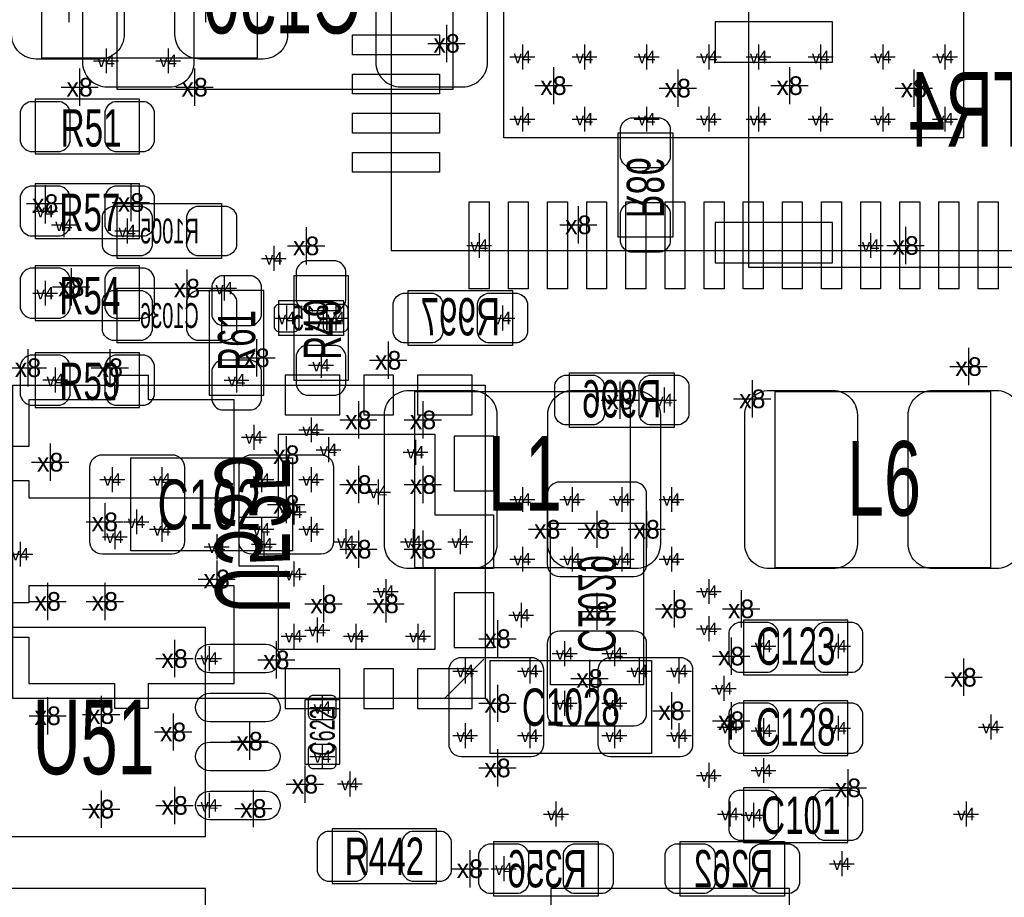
# Model space of a CAD drawing. Extents: x -84 to 336, y -47 to 250.
# Tile 12 of 40: x -6 to 4, y 8 to 17. Entities that reach past the tile are written whole.
import ezdxf
from ezdxf.enums import TextEntityAlignment as Align

# ---------------------------------------------------------------- set-up
doc = ezdxf.new("R2010")
doc.units = 0
for name, color, linetype in [('MA_NCLEGEND-1-2', 7, 'CONTINUOUS'), ('MA_NCLEGEND-14-15', 7, 'CONTINUOUS'), ('MA_NCLEGEND-15-16', 7, 'CONTINUOUS'), ('MA_NCLEGEND-2-3', 7, 'CONTINUOUS'), ('MA_NCLEGEND-3-14', 7, 'CONTINUOUS'), ('PG_ASSEMBLY_BOTTOM', 7, 'CONTINUOUS'), ('PG_ASSEMBLY_TOP', 7, 'CONTINUOUS'), ('PIN_BOTTOM', 7, 'CONTINUOUS'), ('PIN_TOP', 7, 'CONTINUOUS'), ('RD_ASSEMBLY_BOTTOM', 7, 'CONTINUOUS'), ('RD_ASSEMBLY_TOP', 7, 'CONTINUOUS')]:
    doc.layers.add(name, color=color, linetype=linetype)

# ---------------------------------------------------------------- blocks, each defined once
blk = doc.blocks.new('FIGURE_CROSS')
for points in [[(0, 0.5), (0, -0.5)], [(-0.5, 0), (0.5, 0)]]:
    blk.add_lwpolyline(points)

msp = doc.modelspace()

# ---------------------------------------------------------------- linework, layer by layer
at = {"layer": 'PG_ASSEMBLY_BOTTOM'}
for points in [[(-1.99644, 16.395192), (-5.42544, 16.395192), (-5.42544, 18.249392), (-1.99644, 18.249392)], [(-0.30734, 14.883892), (-0.30734, 15.950692), (0.25146, 15.950692), (0.25146, 14.883892)], [(-5.42544, 15.227554), (-4.35864, 15.227554), (-4.35864, 14.668754), (-5.42544, 14.668754)], [(-5.42544, 14.363954), (-4.35864, 14.363954), (-4.35864, 13.805154), (-5.42544, 13.805154)], [(-2.45364, 14.338554), (-1.38684, 14.338554), (-1.38684, 13.779754), (-2.45364, 13.779754)], [(0.26416, 12.941554), (-0.80264, 12.941554), (-0.80264, 13.500354), (0.26416, 13.500354)], [(-1.66624, 10.172954), (-6.49224, 10.172954), (-6.49224, 13.373354), (-1.66624, 13.373354)], [(-0.04826, 11.963654), (-0.04826, 10.312654), (-0.99822, 10.312654), (-0.99822, 11.963654)], [(-1.57734, 8.711692), (-0.51054, 8.711692), (-0.51054, 8.152892), (-1.57734, 8.152892)], [(1.39446, 8.152892), (0.32766, 8.152892), (0.32766, 8.711692), (1.39446, 8.711692)]]:
    msp.add_lwpolyline(points, close=True, dxfattribs=at)
for points in [[(1.024128, 17.779238), (1.024128, 14.579346), (5.523992, 14.579346), (5.523992, 17.779238), (1.024128, 17.779238)], [(-3.11404, 13.881354), (-3.77444, 13.881354), (-3.77444, 14.236954), (-3.11404, 14.236954), (-3.11404, 13.881354)], [(-2.079244, 10.173208), (-1.679194, 10.573258)]]:
    msp.add_lwpolyline(points, dxfattribs=at)
at = {"layer": 'PG_ASSEMBLY_TOP'}
for points in [[(4.37388, 21.750274), (-2.62636, 21.750274), (-2.62636, 14.750034), (3.97383, 14.750034), (4.37388, 15.150084), (4.37388, 21.750274)], [(-3.995166, 18.515076), (-3.995166, 16.715232), (-6.195314, 16.715232), (-6.195314, 18.515076), (-3.995166, 18.515076)], [(-0.185166, 13.308076), (-0.185166, 11.508232), (-2.385314, 11.508232), (-2.385314, 13.308076), (-0.185166, 13.308076)], [(1.297686, 11.508232), (1.297686, 13.308076), (3.497834, 13.308076), (3.497834, 11.508232), (1.297686, 11.508232)], [(-3.50774, 10.159238), (-3.50774, 9.498838), (-3.15214, 9.498838), (-3.15214, 10.159238), (-3.50774, 10.159238)]]:
    msp.add_lwpolyline(points, dxfattribs=at)
for points in [[(-5.19684, 16.294354), (-6.26364, 16.294354), (-6.26364, 15.735554), (-5.19684, 15.735554)], [(-6.26364, 14.871954), (-5.19684, 14.871954), (-5.19684, 15.430754), (-6.26364, 15.430754)], [(-6.26364, 14.033754), (-5.19684, 14.033754), (-5.19684, 14.592554), (-6.26364, 14.592554)], [(-3.62204, 14.490954), (-3.62204, 13.424154), (-3.06324, 13.424154), (-3.06324, 14.490954)], [(-3.92684, 13.271754), (-3.92684, 14.338554), (-4.48564, 14.338554), (-4.48564, 13.271754)], [(-6.26364, 13.144754), (-5.19684, 13.144754), (-5.19684, 13.703554), (-6.26364, 13.703554)], [(-3.63474, 12.629134), (-3.63474, 11.679174), (-5.28574, 11.679174), (-5.28574, 12.629134)], [(2.04216, 10.973054), (0.97536, 10.973054), (0.97536, 10.414254), (2.04216, 10.414254)], [(-6.96214, 8.762492), (-4.52374, 8.762492), (-4.52374, 10.896092), (-6.96214, 10.896092)], [(0.03556, 10.558272), (0.03556, 9.608312), (-1.61544, 9.608312), (-1.61544, 10.558272)], [(0.97536, 9.588754), (2.04216, 9.588754), (2.04216, 10.147554), (0.97536, 10.147554)], [(2.04216, 9.258554), (0.97536, 9.258554), (0.97536, 8.699754), (2.04216, 8.699754)], [(-2.16154, 8.838692), (-3.22834, 8.838692), (-3.22834, 8.279892), (-2.16154, 8.279892)], [(-6.96214, 6.095492), (-4.52374, 6.095492), (-4.52374, 8.229092), (-6.96214, 8.229092)], [(-0.99314, 6.095492), (1.44526, 6.095492), (1.44526, 8.229092), (-0.99314, 8.229092)]]:
    msp.add_lwpolyline(points, close=True, dxfattribs=at)
at = {"layer": 'PIN_BOTTOM'}
for points in [[(-5.78104, 16.674592, 0.414214), (-5.52704, 16.420592), (-4.89204, 16.420592, 0.414214), (-4.63804, 16.674592), (-4.63804, 17.969992, 0.414214), (-4.89204, 18.223992), (-5.52704, 18.223992, 0.414214), (-5.78104, 17.969992)], [(-2.78384, 16.674592, 0.414214), (-2.52984, 16.420592), (-1.89484, 16.420592, 0.414214), (-1.64084, 16.674592), (-1.64084, 17.969992, 0.414214), (-1.89484, 18.223992), (-2.52984, 18.223992, 0.414214), (-2.78384, 17.969992)], [(-0.28194, 15.696692), (-0.28194, 16.001492, -0.294587), (-0.18034, 16.103092), (0.12446, 16.103092, -0.294587), (0.22606, 16.001492), (0.22606, 15.696692, -0.294587), (0.12446, 15.595092), (-0.18034, 15.595092, -0.294587)], [(-5.47624, 15.202154), (-5.17144, 15.202154, -0.294587), (-5.06984, 15.100554), (-5.06984, 14.795754, -0.294587), (-5.17144, 14.694154), (-5.47624, 14.694154, -0.294587), (-5.57784, 14.795754), (-5.57784, 15.100554, -0.294587)], [(-4.61264, 15.202154), (-4.30784, 15.202154, -0.294587), (-4.20624, 15.100554), (-4.20624, 14.795754, -0.294587), (-4.30784, 14.694154), (-4.61264, 14.694154, -0.294587), (-4.71424, 14.795754), (-4.71424, 15.100554, -0.294587)], [(-0.28194, 14.833092), (-0.28194, 15.137892, -0.294587), (-0.18034, 15.239492), (0.12446, 15.239492, -0.294587), (0.22606, 15.137892), (0.22606, 14.833092, -0.294587), (0.12446, 14.731492), (-0.18034, 14.731492, -0.294587)], [(-5.47624, 14.338554), (-5.17144, 14.338554, -0.294587), (-5.06984, 14.236954), (-5.06984, 13.932154, -0.294587), (-5.17144, 13.830554), (-5.47624, 13.830554, -0.294587), (-5.57784, 13.932154), (-5.57784, 14.236954, -0.294587)], [(-4.61264, 14.338554), (-4.30784, 14.338554, -0.294587), (-4.20624, 14.236954), (-4.20624, 13.932154, -0.294587), (-4.30784, 13.830554), (-4.61264, 13.830554, -0.294587), (-4.71424, 13.932154), (-4.71424, 14.236954, -0.294587)], [(-2.50444, 14.313154), (-2.19964, 14.313154, -0.294587), (-2.09804, 14.211554), (-2.09804, 13.906754, -0.294587), (-2.19964, 13.805154), (-2.50444, 13.805154, -0.294587), (-2.60604, 13.906754), (-2.60604, 14.211554, -0.294587)], [(-1.64084, 14.313154), (-1.33604, 14.313154, -0.294587), (-1.23444, 14.211554), (-1.23444, 13.906754, -0.294587), (-1.33604, 13.805154), (-1.64084, 13.805154, -0.294587), (-1.74244, 13.906754), (-1.74244, 14.211554, -0.294587)], [(-3.567176, 14.148054, 0.414214), (-3.617976, 14.198854), (-3.770376, 14.198854, 0.414214), (-3.821176, 14.148054), (-3.821176, 13.970254, 0.414214), (-3.770376, 13.919454), (-3.617976, 13.919454, 0.414214), (-3.567176, 13.970254)], [(-3.067304, 14.148054, 0.414214), (-3.118104, 14.198854), (-3.270504, 14.198854, 0.414214), (-3.321304, 14.148054), (-3.321304, 13.970254, 0.414214), (-3.270504, 13.919454), (-3.118104, 13.919454, 0.414214), (-3.067304, 13.970254)], [(-0.54864, 12.966954), (-0.85344, 12.966954, -0.294587), (-0.95504, 13.068554), (-0.95504, 13.373354, -0.294587), (-0.85344, 13.474954), (-0.54864, 13.474954, -0.294587), (-0.44704, 13.373354), (-0.44704, 13.068554, -0.294587)], [(0.31496, 12.966954), (0.01016, 12.966954, -0.294587), (-0.09144, 13.068554), (-0.09144, 13.373354, -0.294587), (0.01016, 13.474954), (0.31496, 13.474954, -0.294587), (0.41656, 13.373354), (0.41656, 13.068554, -0.294587)], [(-0.14224, 12.382754), (-0.90424, 12.382754, 0.414214), (-1.03124, 12.255754), (-1.03124, 11.544554, 0.414214), (-0.90424, 11.417554), (-0.14224, 11.417554, 0.414214), (-0.01524, 11.544554), (-0.01524, 12.255754, 0.414214)], [(-0.14224, 10.858754), (-0.90424, 10.858754, 0.414214), (-1.03124, 10.731754), (-1.03124, 10.020554, 0.414214), (-0.90424, 9.893554), (-0.14224, 9.893554, 0.414214), (-0.01524, 10.020554), (-0.01524, 10.731754, 0.414214)], [(-1.62814, 8.686292), (-1.32334, 8.686292, -0.294587), (-1.22174, 8.584692), (-1.22174, 8.279892, -0.294587), (-1.32334, 8.178292), (-1.62814, 8.178292, -0.294587), (-1.72974, 8.279892), (-1.72974, 8.584692, -0.294587)], [(-0.76454, 8.686292), (-0.45974, 8.686292, -0.294587), (-0.35814, 8.584692), (-0.35814, 8.279892, -0.294587), (-0.45974, 8.178292), (-0.76454, 8.178292, -0.294587), (-0.86614, 8.279892), (-0.86614, 8.584692, -0.294587)], [(0.58166, 8.178292), (0.27686, 8.178292, -0.294587), (0.17526, 8.279892), (0.17526, 8.584692, -0.294587), (0.27686, 8.686292), (0.58166, 8.686292, -0.294587), (0.68326, 8.584692), (0.68326, 8.279892, -0.294587)], [(1.44526, 8.178292), (1.14046, 8.178292, -0.294587), (1.03886, 8.279892), (1.03886, 8.584692, -0.294587), (1.14046, 8.686292), (1.44526, 8.686292, -0.294587), (1.54686, 8.584692), (1.54686, 8.279892, -0.294587)]]:
    msp.add_lwpolyline(points, format="xyb", close=True, dxfattribs=at)
for points in [[(0.684022, 17.084294), (0.684022, 16.674338), (1.883918, 16.674338), (1.883918, 17.084294)], [(0.684022, 15.03426), (0.684022, 14.624304), (1.883918, 14.624304), (1.883918, 15.03426)], [(-4.229354, 13.222986), (-5.104384, 13.222986), (-5.104384, 13.472922), (-5.454396, 13.472922), (-5.454396, 13.222986), (-6.329426, 13.222986), (-6.329426, 12.747752), (-6.579362, 12.747752), (-6.579362, 12.397994), (-6.329426, 12.397994), (-6.329426, 12.222988), (-4.229354, 12.222988)], [(-3.149854, 13.070078), (-3.149854, 13.476478), (-3.708654, 13.476478), (-3.708654, 13.070078)], [(-2.601722, 13.070078), (-2.601722, 13.476478), (-2.906522, 13.476478), (-2.906522, 13.070078)], [(-1.799844, 13.070078), (-1.799844, 13.476478), (-2.358644, 13.476478), (-2.358644, 13.070078)], [(-3.779266, 10.67308), (-3.779266, 11.523218), (-4.179316, 11.523218), (-4.179316, 12.02309), (-3.779266, 12.02309), (-3.779266, 12.873228), (-2.17932, 12.873228), (-2.17932, 12.048236), (-1.579372, 12.048236), (-1.579372, 11.498072), (-2.17932, 11.498072), (-2.17932, 10.67308)], [(-1.98247, 12.293854), (-1.57607, 12.293854), (-1.57607, 12.852654), (-1.98247, 12.852654)], [(-5.454396, 10.323068), (-5.454396, 10.073132), (-5.104384, 10.073132), (-5.104384, 10.323068), (-4.229354, 10.323068), (-4.229354, 11.323066), (-6.329426, 11.323066), (-6.329426, 11.14806), (-6.579362, 11.14806), (-6.579362, 10.798048), (-6.329426, 10.798048), (-6.329426, 10.323068)], [(-1.98247, 10.693654), (-1.57607, 10.693654), (-1.57607, 11.252454), (-1.98247, 11.252454)], [(-3.149854, 10.06983), (-3.149854, 10.47623), (-3.708654, 10.47623), (-3.708654, 10.06983)], [(-2.601722, 10.06983), (-2.601722, 10.47623), (-2.906522, 10.47623), (-2.906522, 10.06983)], [(-1.799844, 10.06983), (-1.799844, 10.47623), (-2.358644, 10.47623), (-2.358644, 10.06983)]]:
    msp.add_lwpolyline(points, close=True, dxfattribs=at)
at = {"layer": 'PIN_TOP'}
for points in [[(3.22326, 20.599654), (3.22326, 15.900654), (-1.47574, 15.900654), (-1.47574, 20.599654)], [(-3.020822, 16.951706), (-2.131822, 16.951706), (-2.131822, 16.748506), (-3.020822, 16.748506)], [(-3.020822, 16.551656), (-2.131822, 16.551656), (-2.131822, 16.348456), (-3.020822, 16.348456)], [(-3.020822, 16.15186), (-2.131822, 16.15186), (-2.131822, 15.94866), (-3.020822, 15.94866)], [(-3.020822, 15.75181), (-2.131822, 15.75181), (-2.131822, 15.54861), (-3.020822, 15.54861)], [(-1.624584, 15.244572), (-1.624584, 14.355572), (-1.827784, 14.355572), (-1.827784, 15.244572)], [(-1.224534, 15.244572), (-1.224534, 14.355572), (-1.427734, 14.355572), (-1.427734, 15.244572)], [(-0.824738, 15.244572), (-0.824738, 14.355572), (-1.027938, 14.355572), (-1.027938, 15.244572)], [(-0.424688, 15.244572), (-0.424688, 14.355572), (-0.627888, 14.355572), (-0.627888, 15.244572)], [(-0.024638, 15.244572), (-0.024638, 14.355572), (-0.227838, 14.355572), (-0.227838, 15.244572)], [(0.375412, 15.244572), (0.375412, 14.355572), (0.172212, 14.355572), (0.172212, 15.244572)], [(0.775462, 15.244572), (0.775462, 14.355572), (0.572262, 14.355572), (0.572262, 15.244572)], [(1.175258, 15.244572), (1.175258, 14.355572), (0.972058, 14.355572), (0.972058, 15.244572)], [(1.575308, 15.244572), (1.575308, 14.355572), (1.372108, 14.355572), (1.372108, 15.244572)], [(1.975358, 15.244572), (1.975358, 14.355572), (1.772158, 14.355572), (1.772158, 15.244572)], [(2.375408, 15.244572), (2.375408, 14.355572), (2.172208, 14.355572), (2.172208, 15.244572)], [(2.775458, 15.244572), (2.775458, 14.355572), (2.572258, 14.355572), (2.572258, 15.244572)], [(3.175254, 15.244572), (3.175254, 14.355572), (2.972054, 14.355572), (2.972054, 15.244572)], [(3.575304, 15.244572), (3.575304, 14.355572), (3.372104, 14.355572), (3.372104, 15.244572)]]:
    msp.add_lwpolyline(points, close=True, dxfattribs=at)
for points in [[(-6.255258, 18.525236), (-5.605018, 18.525236, -0.41444), (-5.355082, 18.275046), (-5.355082, 16.955262, -0.41444), (-5.605018, 16.705072), (-6.255258, 16.705072, -0.41444), (-6.505194, 16.955262), (-6.505194, 18.275046, -0.41444)], [(-3.935222, 16.705072), (-4.585462, 16.705072, -0.41444), (-4.835398, 16.955262), (-4.835398, 18.275046, -0.41444), (-4.585462, 18.525236), (-3.935222, 18.525236, -0.41444), (-3.685286, 18.275046), (-3.685286, 16.955262, -0.41444)], [(-6.00964, 16.268954), (-6.31444, 16.268954, 0.294587), (-6.41604, 16.167354), (-6.41604, 15.862554, 0.294587), (-6.31444, 15.760954), (-6.00964, 15.760954, 0.294587), (-5.90804, 15.862554), (-5.90804, 16.167354, 0.294587)], [(-5.14604, 16.268954), (-5.45084, 16.268954, 0.294587), (-5.55244, 16.167354), (-5.55244, 15.862554, 0.294587), (-5.45084, 15.760954), (-5.14604, 15.760954, 0.294587), (-5.04444, 15.862554), (-5.04444, 16.167354, 0.294587)], [(-6.31444, 14.897354), (-6.00964, 14.897354, 0.294587), (-5.90804, 14.998954), (-5.90804, 15.303754, 0.294587), (-6.00964, 15.405354), (-6.31444, 15.405354, 0.294587), (-6.41604, 15.303754), (-6.41604, 14.998954, 0.294587)], [(-5.45084, 14.897354), (-5.14604, 14.897354, 0.294587), (-5.04444, 14.998954), (-5.04444, 15.303754, 0.294587), (-5.14604, 15.405354), (-5.45084, 15.405354, 0.294587), (-5.55244, 15.303754), (-5.55244, 14.998954, 0.294587)], [(-3.59664, 14.541754), (-3.59664, 14.236954, 0.294587), (-3.49504, 14.135354), (-3.19024, 14.135354, 0.294587), (-3.08864, 14.236954), (-3.08864, 14.541754, 0.294587), (-3.19024, 14.643354), (-3.49504, 14.643354, 0.294587)], [(-6.31444, 14.059154), (-6.00964, 14.059154, 0.294587), (-5.90804, 14.160754), (-5.90804, 14.465554, 0.294587), (-6.00964, 14.567154), (-6.31444, 14.567154, 0.294587), (-6.41604, 14.465554), (-6.41604, 14.160754, 0.294587)], [(-5.45084, 14.059154), (-5.14604, 14.059154, 0.294587), (-5.04444, 14.160754), (-5.04444, 14.465554, 0.294587), (-5.14604, 14.567154), (-5.45084, 14.567154, 0.294587), (-5.55244, 14.465554), (-5.55244, 14.160754, 0.294587)], [(-3.95224, 14.084554), (-3.95224, 14.389354, 0.294587), (-4.05384, 14.490954), (-4.35864, 14.490954, 0.294587), (-4.46024, 14.389354), (-4.46024, 14.084554, 0.294587), (-4.35864, 13.982954), (-4.05384, 13.982954, 0.294587)], [(-3.59664, 13.678154), (-3.59664, 13.373354, 0.294587), (-3.49504, 13.271754), (-3.19024, 13.271754, 0.294587), (-3.08864, 13.373354), (-3.08864, 13.678154, 0.294587), (-3.19024, 13.779754), (-3.49504, 13.779754, 0.294587)], [(-6.31444, 13.170154), (-6.00964, 13.170154, 0.294587), (-5.90804, 13.271754), (-5.90804, 13.576554, 0.294587), (-6.00964, 13.678154), (-6.31444, 13.678154, 0.294587), (-6.41604, 13.576554), (-6.41604, 13.271754, 0.294587)], [(-5.45084, 13.170154), (-5.14604, 13.170154, 0.294587), (-5.04444, 13.271754), (-5.04444, 13.576554, 0.294587), (-5.14604, 13.678154), (-5.45084, 13.678154, 0.294587), (-5.55244, 13.576554), (-5.55244, 13.271754, 0.294587)], [(-3.95224, 13.220954), (-3.95224, 13.525754, 0.294587), (-4.05384, 13.627354), (-4.35864, 13.627354, 0.294587), (-4.46024, 13.525754), (-4.46024, 13.220954, 0.294587), (-4.35864, 13.119354), (-4.05384, 13.119354, 0.294587)], [(-2.445258, 13.318236), (-1.795018, 13.318236, -0.41444), (-1.545082, 13.068046), (-1.545082, 11.748262, -0.41444), (-1.795018, 11.498072), (-2.445258, 11.498072, -0.41444), (-2.695194, 11.748262), (-2.695194, 13.068046, -0.41444)], [(-0.125222, 11.498072), (-0.775462, 11.498072, -0.41444), (-1.025398, 11.748262), (-1.025398, 13.068046, -0.41444), (-0.775462, 13.318236), (-0.125222, 13.318236, -0.41444), (0.124714, 13.068046), (0.124714, 11.748262, -0.41444)], [(1.237742, 13.318236), (1.887982, 13.318236, -0.41444), (2.137918, 13.068046), (2.137918, 11.748262, -0.41444), (1.887982, 11.498072), (1.237742, 11.498072, -0.41444), (0.987806, 11.748262), (0.987806, 13.068046, -0.41444)], [(3.557778, 11.498072), (2.907538, 11.498072, -0.41444), (2.657602, 11.748262), (2.657602, 13.068046, -0.41444), (2.907538, 13.318236), (3.557778, 13.318236, -0.41444), (3.807714, 13.068046), (3.807714, 11.748262, -0.41444)], [(-4.73964, 12.535154), (-4.73964, 11.773154, -0.414214), (-4.86664, 11.646154), (-5.57784, 11.646154, -0.414214), (-5.70484, 11.773154), (-5.70484, 12.535154, -0.414214), (-5.57784, 12.662154), (-4.86664, 12.662154, -0.414214)], [(-3.21564, 12.535154), (-3.21564, 11.773154, -0.414214), (-3.34264, 11.646154), (-4.05384, 11.646154, -0.414214), (-4.18084, 11.773154), (-4.18084, 12.535154, -0.414214), (-4.05384, 12.662154), (-3.34264, 12.662154, -0.414214)], [(1.22936, 10.947654), (0.92456, 10.947654, 0.294587), (0.82296, 10.846054), (0.82296, 10.541254, 0.294587), (0.92456, 10.439654), (1.22936, 10.439654, 0.294587), (1.33096, 10.541254), (1.33096, 10.846054, 0.294587)], [(2.09296, 10.947654), (1.78816, 10.947654, 0.294587), (1.68656, 10.846054), (1.68656, 10.541254, 0.294587), (1.78816, 10.439654), (2.09296, 10.439654, 0.294587), (2.19456, 10.541254), (2.19456, 10.846054, 0.294587)], [(-3.907282, 10.433304), (-4.478782, 10.433304, -1), (-4.478782, 10.725404), (-3.907282, 10.725404, -1)], [(-1.06934, 10.464292), (-1.06934, 9.702292, -0.414214), (-1.19634, 9.575292), (-1.90754, 9.575292, -0.414214), (-2.03454, 9.702292), (-2.03454, 10.464292, -0.414214), (-1.90754, 10.591292), (-1.19634, 10.591292, -0.414214)], [(0.45466, 10.464292), (0.45466, 9.702292, -0.414214), (0.32766, 9.575292), (-0.38354, 9.575292, -0.414214), (-0.51054, 9.702292), (-0.51054, 10.464292, -0.414214), (-0.38354, 10.591292), (0.32766, 10.591292, -0.414214)], [(-3.907282, 9.933178), (-4.478782, 9.933178, -1), (-4.478782, 10.225278), (-3.907282, 10.225278, -1)], [(-3.24104, 10.205974, -0.414214), (-3.19024, 10.155174), (-3.19024, 10.002774, -0.414214), (-3.24104, 9.951974), (-3.41884, 9.951974, -0.414214), (-3.46964, 10.002774), (-3.46964, 10.155174, -0.414214), (-3.41884, 10.205974)], [(0.92456, 9.614154), (1.22936, 9.614154, 0.294587), (1.33096, 9.715754), (1.33096, 10.020554, 0.294587), (1.22936, 10.122154), (0.92456, 10.122154, 0.294587), (0.82296, 10.020554), (0.82296, 9.715754, 0.294587)], [(1.78816, 9.614154), (2.09296, 9.614154, 0.294587), (2.19456, 9.715754), (2.19456, 10.020554, 0.294587), (2.09296, 10.122154), (1.78816, 10.122154, 0.294587), (1.68656, 10.020554), (1.68656, 9.715754, 0.294587)], [(-3.907282, 9.433306), (-4.478782, 9.433306, -1), (-4.478782, 9.725406), (-3.907282, 9.725406, -1)], [(-3.24104, 9.706102, -0.414214), (-3.19024, 9.655302), (-3.19024, 9.502902, -0.414214), (-3.24104, 9.452102), (-3.41884, 9.452102, -0.414214), (-3.46964, 9.502902), (-3.46964, 9.655302, -0.414214), (-3.41884, 9.706102)], [(-3.907282, 8.93318), (-4.478782, 8.93318, -1), (-4.478782, 9.22528), (-3.907282, 9.22528, -1)], [(1.22936, 9.233154), (0.92456, 9.233154, 0.294587), (0.82296, 9.131554), (0.82296, 8.826754, 0.294587), (0.92456, 8.725154), (1.22936, 8.725154, 0.294587), (1.33096, 8.826754), (1.33096, 9.131554, 0.294587)], [(2.09296, 9.233154), (1.78816, 9.233154, 0.294587), (1.68656, 9.131554), (1.68656, 8.826754, 0.294587), (1.78816, 8.725154), (2.09296, 8.725154, 0.294587), (2.19456, 8.826754), (2.19456, 9.131554, 0.294587)], [(-2.97434, 8.813292), (-3.27914, 8.813292, 0.294587), (-3.38074, 8.711692), (-3.38074, 8.406892, 0.294587), (-3.27914, 8.305292), (-2.97434, 8.305292, 0.294587), (-2.87274, 8.406892), (-2.87274, 8.711692, 0.294587)], [(-2.11074, 8.813292), (-2.41554, 8.813292, 0.294587), (-2.51714, 8.711692), (-2.51714, 8.406892, 0.294587), (-2.41554, 8.305292), (-2.11074, 8.305292, 0.294587), (-2.00914, 8.406892), (-2.00914, 8.711692, 0.294587)]]:
    msp.add_lwpolyline(points, format="xyb", close=True, dxfattribs=at)

# ---------------------------------------------------------------- block references
at = {"layer": 'MA_NCLEGEND-1-2', "xscale": 0.254, "yscale": 0.254}
for p in [(-1.28524, 16.726154), (-0.65024, 16.726154), (-0.01524, 16.726154), (0.61976, 16.726154), (1.12776, 16.726154), (1.76276, 16.726154), (2.39776, 16.726154), (3.03276, 16.726154), (-1.28524, 16.091154), (-0.65024, 16.091154), (-0.01524, 16.091154), (0.61976, 16.091154), (1.12776, 16.091154), (1.76276, 16.091154), (2.39776, 16.091154), (3.03276, 16.091154), (-6.16204, 15.151354), (-1.726184, 14.800072), (2.273808, 14.800072), (-6.16204, 14.313154), (-3.34264, 13.576554), (-6.059424, 13.426186), (-4.20624, 13.424154), (-3.44424, 12.916154), (-4.02844, 12.839954), (-5.47624, 12.408154), (-4.96824, 12.408154), (-3.95224, 12.408154), (-3.44424, 12.408154), (-4.96824, 11.900154), (-3.95224, 11.900154), (-3.44424, 11.900154), (-5.45084, 11.823954), (0.61976, 11.265154), (-1.29794, 11.023092), (0.61976, 10.884154), (1.17856, 10.706354), (1.94056, 10.706354), (-4.48564, 10.579354), (-1.86944, 10.452354), (-1.20904, 10.452354), (-0.09144, 10.452354), (0.31496, 10.452354), (0.772922, 10.274554), (-3.32994, 10.078974), (1.17856, 9.842754), (1.94056, 9.868154), (-1.86944, 9.791954), (-1.20904, 9.791954), (-0.34544, 9.791954), (0.31496, 9.791954), (-3.32994, 9.579102), (1.17856, 9.436354), (0.61976, 9.385554), (-4.48564, 9.07923), (1.07696, 8.979154)]:
    msp.add_blockref('FIGURE_CROSS', p, dxfattribs=at)
at = {"layer": 'MA_NCLEGEND-14-15', "xscale": 0.254, "yscale": 0.254}
for p in [(-5.53974, 16.687292), (-4.90474, 16.687292), (-5.32384, 14.948154), (-3.82524, 14.668754), (-4.332478, 14.363954), (-3.694176, 14.059154), (-3.19024, 14.059154), (0.16256, 13.220954), (-1.28524, 12.204954), (-0.77724, 12.204954), (-0.26924, 12.204954), (0.23876, 12.204954), (-5.229098, 11.976354), (-6.41604, 11.646154), (-4.40944, 11.722354), (-1.28524, 11.595354), (-0.77724, 11.595354), (-0.26924, 11.595354), (0.23876, 11.595354), (-3.62204, 11.442954), (-3.38074, 10.870692), (-2.98704, 10.807954), (-2.35204, 10.807954), (-0.85344, 10.630154), (-0.34544, 10.630154), (-0.85344, 10.122154), (-0.34544, 10.122154), (-1.47574, 8.432292)]:
    msp.add_blockref('FIGURE_CROSS', p, dxfattribs=at)
at = {"layer": 'MA_NCLEGEND-15-16', "xscale": 0.254, "yscale": 0.254}
for p in [(-5.53974, 16.687292), (-4.90474, 16.687292), (-5.32384, 14.948154), (-3.82524, 14.668754), (-3.694176, 14.059154), (-3.19024, 14.059154), (-1.48844, 14.059154), (0.16256, 13.220954), (-3.26644, 12.712954), (-2.37744, 12.687554), (-2.75844, 12.281154), (-1.28524, 12.204954), (-0.77724, 12.204954), (-0.26924, 12.204954), (0.23876, 12.204954), (-3.62204, 12.077954), (-3.92684, 11.747754), (-3.08864, 11.773154), (-2.40284, 11.773154), (-1.92024, 11.773154), (-1.28524, 11.595354), (-0.77724, 11.595354), (-0.26924, 11.595354), (0.23876, 11.595354), (-3.62204, 11.442954), (-2.68224, 11.265154), (-3.62204, 10.807954), (-2.98704, 10.807954), (-2.35204, 10.807954), (-0.85344, 10.630154), (-0.34544, 10.630154), (-0.85344, 10.122154), (-0.34544, 10.122154), (0.83566, 9.880092), (3.50266, 9.880092), (-0.94234, 8.991092), (0.83566, 8.991092), (3.24866, 8.991092), (-1.47574, 8.432292), (1.97866, 8.483092)]:
    msp.add_blockref('FIGURE_CROSS', p, dxfattribs=at)
at = {"layer": 'MA_NCLEGEND-2-3', "xscale": 0.254, "yscale": 0.254}
for p in [(-1.28524, 16.726154), (-0.65024, 16.726154), (-0.01524, 16.726154), (0.61976, 16.726154), (1.12776, 16.726154), (1.76276, 16.726154), (2.39776, 16.726154), (3.03276, 16.726154), (-1.28524, 16.091154), (-0.65024, 16.091154), (-0.01524, 16.091154), (0.61976, 16.091154), (1.12776, 16.091154), (1.76276, 16.091154), (2.39776, 16.091154), (3.03276, 16.091154), (-5.97154, 15.010892), (2.273808, 14.800072), (-6.16204, 14.313154), (-3.34264, 13.576554), (-6.059424, 13.426186), (-4.20624, 13.424154), (-3.44424, 12.916154), (-4.02844, 12.839954), (-4.96824, 12.408154), (-3.95224, 12.408154), (-3.44424, 12.408154), (-4.96824, 11.900154), (-3.95224, 11.900154), (-3.44424, 11.900154), (0.61976, 11.265154), (-1.29794, 11.023092), (0.61976, 10.884154), (1.17856, 10.706354), (-4.48564, 10.579354), (-1.86944, 10.452354), (-1.20904, 10.452354), (-0.09144, 10.452354), (0.31496, 10.452354), (0.772922, 10.274554), (-3.32994, 10.078974), (1.17856, 9.842754), (-1.86944, 9.791954), (-1.20904, 9.791954), (-0.34544, 9.791954), (0.31496, 9.791954), (1.17856, 9.436354), (0.61976, 9.385554), (-3.048762, 9.297924), (-4.48564, 9.07923), (1.07696, 8.979154)]:
    msp.add_blockref('FIGURE_CROSS', p, dxfattribs=at)
at = {"layer": 'MA_NCLEGEND-3-14', "xscale": 0.381, "yscale": 0.381}
for p in [(-5.921502, 17.271492), (-4.522978, 17.271492), (-2.05994, 16.865092), (-5.809742, 16.41729), (-4.634738, 16.41729), (-0.96774, 16.433292), (1.44526, 16.433292), (0.30226, 16.407892), (2.71526, 16.407892), (-6.16204, 15.227554), (-5.28574, 15.239492), (-0.71374, 15.010892), (-3.49504, 14.795754), (2.630678, 14.800072), (-5.89534, 14.376654), (-4.71424, 14.363954), (-4.00304, 13.652754), (-2.65684, 13.627354), (-6.337808, 13.551154), (-5.50164, 13.551154), (3.27406, 13.563092), (-0.290322, 13.220954), (1.06426, 13.232892), (-2.96164, 13.017754), (-2.30124, 13.017754), (-3.69824, 12.662154), (-6.11124, 12.585954), (-2.96164, 12.357354), (-2.30124, 12.357354), (-3.69824, 12.154154), (-5.55244, 11.976354), (-1.03124, 11.900154), (-0.52324, 11.900154), (-0.01524, 11.900154), (-2.96164, 11.696954), (-2.30124, 11.696954), (-4.40944, 11.392154), (-6.13664, 11.163554), (-5.55244, 11.163554), (-3.31724, 11.138154), (-2.68224, 11.138154), (0.26416, 11.087354), (0.94996, 11.087354), (-0.52324, 11.061954), (-1.53924, 10.782554), (-4.839716, 10.579354), (0.84836, 10.604754), (-3.79984, 10.565892), (-0.59944, 10.376154), (3.22326, 10.388092), (-1.53924, 10.122154), (-6.13664, 9.995154), (-5.59054, 10.007092), (0.23876, 10.045954), (0.84836, 9.944354), (-4.85394, 9.829292), (-4.073144, 9.735312), (-1.53924, 9.461754), (-3.50774, 9.295892), (2.04216, 9.258554), (-4.839716, 9.07923), (-5.59054, 9.041892), (-4.03479, 9.048242), (-1.821942, 8.432292)]:
    msp.add_blockref('FIGURE_CROSS', p, dxfattribs=at)

# ---------------------------------------------------------------- texts
at = {"layer": 'MA_NCLEGEND-1-2'}
for p in [(-1.28524, 16.726154), (-0.65024, 16.726154), (-0.01524, 16.726154), (0.61976, 16.726154), (1.12776, 16.726154), (1.76276, 16.726154), (2.39776, 16.726154), (3.03276, 16.726154), (-1.28524, 16.091154), (-0.65024, 16.091154), (-0.01524, 16.091154), (0.61976, 16.091154), (1.12776, 16.091154), (1.76276, 16.091154), (2.39776, 16.091154), (3.03276, 16.091154), (-6.16204, 15.151354), (-1.726184, 14.800072), (2.273808, 14.800072), (-6.16204, 14.313154), (-3.34264, 13.576554), (-6.059424, 13.426186), (-4.20624, 13.424154), (-4.02844, 12.839954), (-3.44424, 12.916154), (-5.47624, 12.408154), (-4.96824, 12.408154), (-3.95224, 12.408154), (-3.44424, 12.408154), (-5.45084, 11.823954), (-4.96824, 11.900154), (-3.95224, 11.900154), (-3.44424, 11.900154), (0.61976, 11.265154), (-1.29794, 11.023092), (0.61976, 10.884154), (1.17856, 10.706354), (1.94056, 10.706354), (-4.48564, 10.579354), (-1.86944, 10.452354), (-1.20904, 10.452354), (-0.09144, 10.452354), (0.31496, 10.452354), (0.772922, 10.274554), (-3.32994, 10.078974), (1.17856, 9.842754), (1.94056, 9.868154), (-1.86944, 9.791954), (-1.20904, 9.791954), (-0.34544, 9.791954), (0.31496, 9.791954), (-3.32994, 9.579102), (1.17856, 9.436354), (0.61976, 9.385554), (-4.48564, 9.07923), (1.07696, 8.979154)]:
    msp.add_text('v4', height=0.127, dxfattribs=at).set_placement(p, align=Align.MIDDLE_CENTER)
at = {"layer": 'MA_NCLEGEND-14-15'}
for p in [(-5.53974, 16.687292), (-4.90474, 16.687292), (-5.32384, 14.948154), (-3.82524, 14.668754), (-4.332478, 14.363954), (-3.694176, 14.059154), (-3.19024, 14.059154), (0.16256, 13.220954), (-1.28524, 12.204954), (-0.77724, 12.204954), (-0.26924, 12.204954), (0.23876, 12.204954), (-5.229098, 11.976354), (-4.40944, 11.722354), (-6.41604, 11.646154), (-1.28524, 11.595354), (-0.77724, 11.595354), (-0.26924, 11.595354), (0.23876, 11.595354), (-3.62204, 11.442954), (-3.38074, 10.870692), (-2.98704, 10.807954), (-2.35204, 10.807954), (-0.85344, 10.630154), (-0.34544, 10.630154), (-0.85344, 10.122154), (-0.34544, 10.122154), (-1.47574, 8.432292)]:
    msp.add_text('v4', height=0.127, dxfattribs=at).set_placement(p, align=Align.MIDDLE_CENTER)
at = {"layer": 'MA_NCLEGEND-15-16'}
for p in [(-5.53974, 16.687292), (-4.90474, 16.687292), (-5.32384, 14.948154), (-3.82524, 14.668754), (-3.694176, 14.059154), (-3.19024, 14.059154), (-1.48844, 14.059154), (0.16256, 13.220954), (-3.26644, 12.712954), (-2.37744, 12.687554), (-2.75844, 12.281154), (-1.28524, 12.204954), (-0.77724, 12.204954), (-0.26924, 12.204954), (0.23876, 12.204954), (-3.62204, 12.077954), (-3.92684, 11.747754), (-3.08864, 11.773154), (-2.40284, 11.773154), (-1.92024, 11.773154), (-1.28524, 11.595354), (-0.77724, 11.595354), (-0.26924, 11.595354), (0.23876, 11.595354), (-3.62204, 11.442954), (-2.68224, 11.265154), (-3.62204, 10.807954), (-2.98704, 10.807954), (-2.35204, 10.807954), (-0.85344, 10.630154), (-0.34544, 10.630154), (-0.85344, 10.122154), (-0.34544, 10.122154), (0.83566, 9.880092), (3.50266, 9.880092), (-0.94234, 8.991092), (0.83566, 8.991092), (3.24866, 8.991092), (-1.47574, 8.432292), (1.97866, 8.483092)]:
    msp.add_text('v4', height=0.127, dxfattribs=at).set_placement(p, align=Align.MIDDLE_CENTER)
at = {"layer": 'MA_NCLEGEND-2-3'}
for p in [(-1.28524, 16.726154), (-0.65024, 16.726154), (-0.01524, 16.726154), (0.61976, 16.726154), (1.12776, 16.726154), (1.76276, 16.726154), (2.39776, 16.726154), (3.03276, 16.726154), (-1.28524, 16.091154), (-0.65024, 16.091154), (-0.01524, 16.091154), (0.61976, 16.091154), (1.12776, 16.091154), (1.76276, 16.091154), (2.39776, 16.091154), (3.03276, 16.091154), (-5.97154, 15.010892), (2.273808, 14.800072), (-6.16204, 14.313154), (-3.34264, 13.576554), (-6.059424, 13.426186), (-4.20624, 13.424154), (-4.02844, 12.839954), (-3.44424, 12.916154), (-4.96824, 12.408154), (-3.95224, 12.408154), (-3.44424, 12.408154), (-4.96824, 11.900154), (-3.95224, 11.900154), (-3.44424, 11.900154), (0.61976, 11.265154), (-1.29794, 11.023092), (0.61976, 10.884154), (1.17856, 10.706354), (-4.48564, 10.579354), (-1.86944, 10.452354), (-1.20904, 10.452354), (-0.09144, 10.452354), (0.31496, 10.452354), (0.772922, 10.274554), (-3.32994, 10.078974), (1.17856, 9.842754), (-1.86944, 9.791954), (-1.20904, 9.791954), (-0.34544, 9.791954), (0.31496, 9.791954), (1.17856, 9.436354), (-3.048762, 9.297924), (0.61976, 9.385554), (-4.48564, 9.07923), (1.07696, 8.979154)]:
    msp.add_text('v4', height=0.127, dxfattribs=at).set_placement(p, align=Align.MIDDLE_CENTER)
at = {"layer": 'MA_NCLEGEND-3-14'}
for p in [(-2.05994, 16.865092), (-5.809742, 16.41729), (-4.634738, 16.41729), (-0.96774, 16.433292), (0.30226, 16.407892), (1.44526, 16.433292), (2.71526, 16.407892), (-6.16204, 15.227554), (-5.28574, 15.239492), (-0.71374, 15.010892), (-3.49504, 14.795754), (2.630678, 14.800072), (-5.89534, 14.376654), (-4.71424, 14.363954), (-4.00304, 13.652754), (-2.65684, 13.627354), (-6.337808, 13.551154), (-5.50164, 13.551154), (3.27406, 13.563092), (-0.290322, 13.220954), (1.06426, 13.232892), (-2.96164, 13.017754), (-2.30124, 13.017754), (-6.11124, 12.585954), (-3.69824, 12.662154), (-2.96164, 12.357354), (-2.30124, 12.357354), (-3.69824, 12.154154), (-5.55244, 11.976354), (-1.03124, 11.900154), (-0.52324, 11.900154), (-0.01524, 11.900154), (-2.96164, 11.696954), (-2.30124, 11.696954), (-4.40944, 11.392154), (-6.13664, 11.163554), (-5.55244, 11.163554), (-3.31724, 11.138154), (-2.68224, 11.138154), (0.26416, 11.087354), (0.94996, 11.087354), (-0.52324, 11.061954), (-1.53924, 10.782554), (-4.839716, 10.579354), (0.84836, 10.604754), (-3.79984, 10.565892), (-0.59944, 10.376154), (3.22326, 10.388092), (-1.53924, 10.122154), (-6.13664, 9.995154), (-5.59054, 10.007092), (0.23876, 10.045954), (0.84836, 9.944354), (-4.85394, 9.829292), (-4.073144, 9.735312), (-1.53924, 9.461754), (-3.50774, 9.295892), (2.04216, 9.258554), (-4.839716, 9.07923), (-5.59054, 9.041892), (-4.03479, 9.048242), (-1.821942, 8.432292)]:
    msp.add_text('x8', height=0.1905, dxfattribs=at).set_placement(p, align=Align.MIDDLE_CENTER)
at = {"layer": 'RD_ASSEMBLY_BOTTOM', "text_generation_flag": 2}
for s, height, width, p in [('C150', 0.762, 0.666667, (-3.73634, 16.966692)), ('TR4', 0.762, 0.666667, (3.29946, 15.810992)), ('R1005', 0.254, 0.6, (-4.89204, 14.821154)), ('C1036', 0.254, 0.6, (-4.89204, 13.957554)), ('R997', 0.381, 0.666667, (-1.92024, 13.881354)), ('R15', 0.254, 0.6, (-3.44424, 13.932154)), ('R996', 0.381, 0.666667, (-0.26924, 13.043154)), ('R356', 0.381, 0.666667, (-1.03124, 8.241792)), ('R262', 0.381, 0.666667, (0.87376, 8.241792))]:
    msp.add_text(s, height=height, dxfattribs=dict(at, width=width)).set_placement(p, align=Align.CENTER)
at = {"layer": 'RD_ASSEMBLY_BOTTOM', "text_generation_flag": 2, "width": 0.666667}
for s, height, p in [('R86', 0.381, (-0.21844, 15.391892)), ('U535', 0.762, (-4.42214, 11.849354)), ('C1029', 0.381, (-0.71374, 11.138154))]:
    msp.add_text(s, height=height, rotation=270, dxfattribs=at).set_placement(p, align=Align.CENTER)
at = {"layer": 'RD_ASSEMBLY_TOP'}
for s, height, width, p in [('R51', 0.381, 0.666667, (-5.69214, 15.810992)), ('R57', 0.381, 0.666667, (-5.70484, 14.948154)), ('R54', 0.381, 0.666667, (-5.70484, 14.097254)), ('R59', 0.381, 0.666667, (-5.70484, 13.220954)), ('L1', 0.762, 0.666667, (-1.25984, 12.090654)), ('L6', 0.762, 0.666667, (2.41046, 12.039092)), ('C102', 0.508, 0.65, (-4.48564, 11.900154)), ('C123', 0.381, 0.666667, (1.50876, 10.515854)), ('C1028', 0.381, 0.666667, (-0.78994, 9.892792)), ('U51', 0.762, 0.666667, (-5.66674, 9.397492)), ('C128', 0.381, 0.666667, (1.50876, 9.690354)), ('C101', 0.381, 0.666667, (1.55956, 8.788654)), ('R442', 0.381, 0.666667, (-2.69494, 8.368792))]:
    msp.add_text(s, height=height, dxfattribs=dict(at, width=width)).set_placement(p, align=Align.CENTER)
for s, height, width, p in [('R49', 0.381, 0.666667, (-3.13944, 13.944092)), ('R61', 0.381, 0.666667, (-4.01574, 13.830554)), ('C622', 0.254, 0.6, (-3.20294, 9.829038))]:
    msp.add_text(s, height=height, rotation=90, dxfattribs=dict(at, width=width)).set_placement(p, align=Align.CENTER)

doc.saveas('drawing.dxf')
